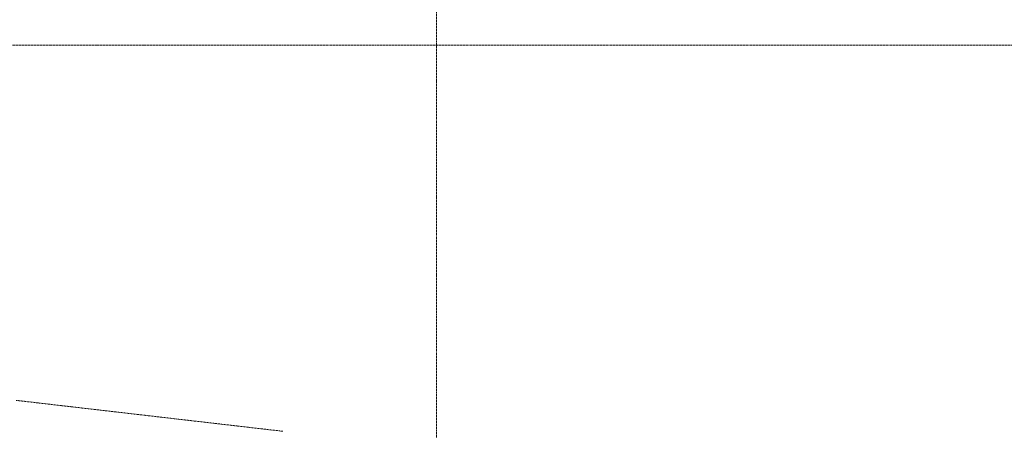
# Model space of a CAD drawing. Header units: millimetres. Extents: x -176817 to 571382, y -58489 to 156123.
# Tile 190 of 256: x 162774 to 169004, y -22990 to -20394. Entities that reach past the tile are written whole.
import ezdxf

# ---------------------------------------------------------------- set-up
doc = ezdxf.new("R2010")
doc.units = ezdxf.units.MM
doc.header["$LTSCALE"] = 0.2
doc.linetypes.add('HIDDEN', pattern=[9.525, 6.35, -3.175])
doc.layers.add('-AAA Podkład', color=252, linetype='Continuous', lineweight=13)
doc.layers.add('-AAA Wymiar', color=1, linetype='Continuous', lineweight=18)

# ---------------------------------------------------------------- blocks, each defined once
blk = doc.blocks.new('Podkład rev.B')
at = {"layer": '-AAA Podkład', "linetype": 'HIDDEN', "ltscale": 5}
blk.add_line((26350, 2544.3, 0), (26350, -48454.9, 0), dxfattribs=at)
at = {"layer": '-AAA Podkład', "linetype": 'HIDDEN', "ltscale": 5, "elevation": 0}
blk.add_lwpolyline([(36922.7, -38239.2), (-1301.7, -38239.2), (-1301.7, -45629.3), (36922.7, -45629.3)], close=True, dxfattribs=at)
at = {"layer": '-AAA Podkład', "linetype": 'HIDDEN', "ltscale": 5}
blk.add_lwpolyline([(25379.4, -40679.9), (25309.1, -40671.8), (25238.8, -40663.7), (25168.5, -40655.5), (25098.2, -40647.4), (25027.9, -40639.2), (24957.6, -40631.1), (24887.2, -40622.9), (24816.9, -40614.8), (24746.6, -40606.7), (24676.3, -40598.5), (24606, -40590.4), (24535.7, -40582.2), (24465.4, -40574.1), (24395.1, -40565.9), (24324.7, -40557.8), (24254.4, -40549.6), (24184.1, -40541.5), (24113.8, -40533.4), (24043.5, -40525.2), (23973.2, -40517.1), (23902.9, -40508.9), (23832.6, -40500.8), (23762.2, -40492.6), (23691.9, -40484.5)], dxfattribs=at)

msp = doc.modelspace()

# ---------------------------------------------------------------- block references
at = {"layer": '-AAA Wymiar'}
msp.add_blockref('Podkład rev.B', (139060.9118, 17683.4632, 0), dxfattribs=at)

doc.saveas('drawing.dxf')
